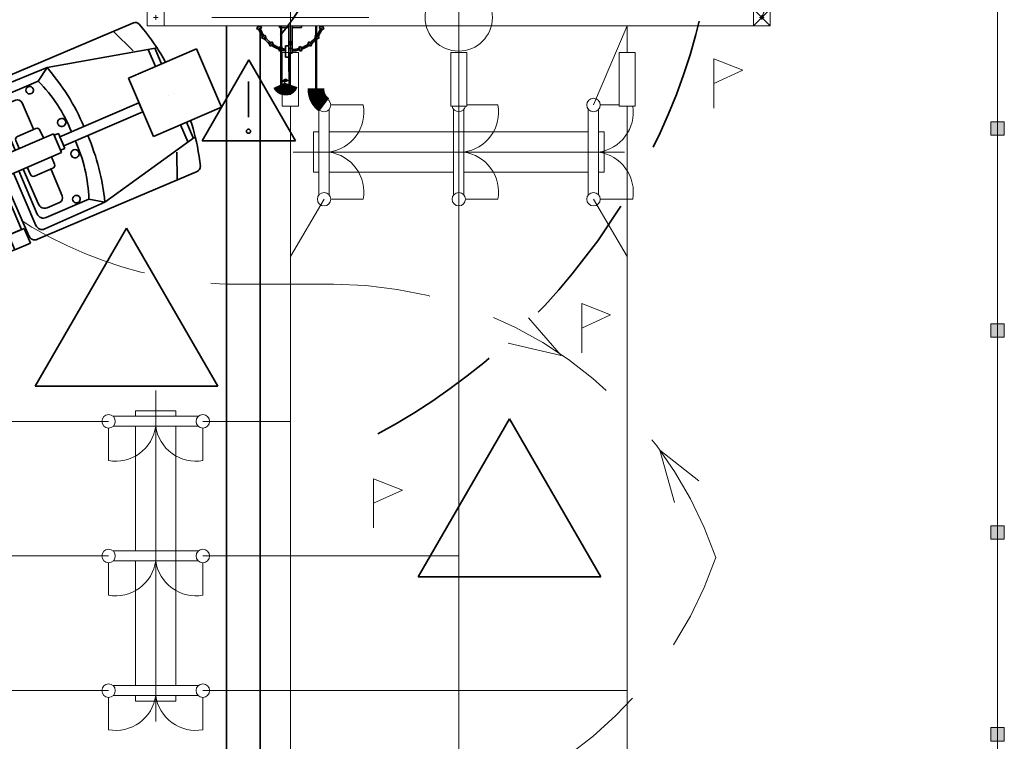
# Model space of a CAD drawing. Header units: millimetres. Extents: x 0 to 420, y 0 to 297.
# Tile 14 of 17: x 125 to 154, y 232 to 253. Entities that reach past the tile are written whole.
import ezdxf

# ---------------------------------------------------------------- set-up
doc = ezdxf.new("R2010")
doc.units = ezdxf.units.MM
for name, pattern in [('K5LT_AXLED', [19.5, 15, -1.5, 1.5, -1.5]), ('K5LT_BASIC', [0]), ('K5LT_DASHED', [6, 4, -2]), ('K5LT_DASHED_REINFORCED', [6, 4, -2]), ('K5LT_REINFORCED', [0]), ('K5LT_THIN', [0])]:
    doc.linetypes.add(name, pattern=pattern)
doc.layers.add('Ошиновка', color=7, linetype='Continuous', true_color=0xffd700)

# ---------------------------------------------------------------- blocks, each defined once
blk = doc.blocks.new('U23')
at = {"layer": 'Ошиновка', "color": 11, "linetype": 'K5LT_THIN', "lineweight": 9, "true_color": 0xff8080}
for p, q in [((0, 0.0012), (-0.0012, 0)), ((-0.0012, 0), (0, -0.0012)), ((0, 0.0006), (-0.0006, 0)), ((-0.0006, 0), (0, -0.0006)), ((0.0012, 0), (0, 0.0012)), ((0.0006, 0), (0, 0.0006)), ((0, -0.0006), (0.0006, 0)), ((0, -0.0012), (0.0012, 0)), ((0, -0.0006), (0, -0.0012))]:
    blk.add_line(p, q, dxfattribs=at)
blk = doc.blocks.new('U24')
at = {"layer": 'Ошиновка', "color": 11, "linetype": 'K5LT_THIN', "lineweight": 9, "true_color": 0xff8080}
for p, q in [((0, 0.0012), (-0.0012, 0)), ((-0.0012, 0), (0, -0.0012)), ((0, 0.0006), (-0.0006, 0)), ((-0.0006, 0), (0, -0.0006)), ((0.0012, 0), (0, 0.0012)), ((0.0006, 0), (0, 0.0006)), ((0, -0.0006), (0.0006, 0)), ((0, -0.0012), (0.0012, 0)), ((0, -0.0006), (0, -0.0012))]:
    blk.add_line(p, q, dxfattribs=at)
blk = doc.blocks.new('U25')
at = {"layer": 'Ошиновка', "color": 11, "linetype": 'K5LT_THIN', "lineweight": 9, "true_color": 0xff8080}
for p, q in [((0, 0.0012), (-0.0012, 0)), ((-0.0012, 0), (0, -0.0012)), ((0, 0.0006), (-0.0006, 0)), ((-0.0006, 0), (0, -0.0006)), ((0.0012, 0), (0, 0.0012)), ((0.0006, 0), (0, 0.0006)), ((0, -0.0012), (0.0012, 0)), ((0, -0.0006), (0.0006, 0)), ((0, -0.0006), (0, -0.0012))]:
    blk.add_line(p, q, dxfattribs=at)
blk = doc.blocks.new('U52')
at = {"layer": 'Ошиновка', "color": 11, "linetype": 'K5LT_THIN', "lineweight": 9, "true_color": 0xff8080}
for p, q in [((0, 0.0012), (-0.0012, 0)), ((-0.0012, 0), (0, -0.0012)), ((0, 0.0006), (-0.0006, 0)), ((-0.0006, 0), (0, -0.0006)), ((0.0012, 0), (0, 0.0012)), ((0.0006, 0), (0, 0.0006)), ((0, -0.0012), (0.0012, 0)), ((0, -0.0006), (0.0006, 0)), ((0, -0.0006), (0, -0.0012))]:
    blk.add_line(p, q, dxfattribs=at)
blk = doc.blocks.new('U53')
at = {"layer": 'Ошиновка', "color": 11, "linetype": 'K5LT_THIN', "lineweight": 9, "true_color": 0xff8080}
for p, q in [((0, 0.0012), (-0.0012, 0)), ((-0.0012, 0), (0, -0.0012)), ((0, 0.0006), (-0.0006, 0)), ((-0.0006, 0), (0, -0.0006)), ((0.0012, 0), (0, 0.0012)), ((0.0006, 0), (0, 0.0006)), ((0, -0.0006), (0.0006, 0)), ((0, -0.0012), (0.0012, 0)), ((0, -0.0006), (0, -0.0012))]:
    blk.add_line(p, q, dxfattribs=at)
blk = doc.blocks.new('U54')
at = {"layer": 'Ошиновка', "color": 11, "linetype": 'K5LT_THIN', "lineweight": 9, "true_color": 0xff8080}
for p, q in [((0, 0.0012), (-0.0012, 0)), ((-0.0012, 0), (0, -0.0012)), ((0, 0.0006), (-0.0006, 0)), ((-0.0006, 0), (0, -0.0006)), ((0.0012, 0), (0, 0.0012)), ((0.0006, 0), (0, 0.0006)), ((0, -0.0006), (0.0006, 0)), ((0, -0.0012), (0.0012, 0)), ((0, -0.0006), (0, -0.0012))]:
    blk.add_line(p, q, dxfattribs=at)
blk = doc.blocks.new('U125')
at = {"color": 4, "linetype": 'K5LT_THIN', "lineweight": 9, "true_color": 0x00ffff}
for p, q in [((137.6, 252.85), (137.6, 252.064)), ((137.359, 250.464), (137.36, 252.064)), ((137.36, 252.064), (137.84, 252.064)), ((137.84, 252.064), (137.839, 250.464)), ((137.839, 250.464), (137.359, 250.464))]:
    blk.add_line(p, q, dxfattribs=at)
blk = doc.blocks.new('U126')
at = {"color": 4, "linetype": 'K5LT_THIN', "lineweight": 9, "true_color": 0x00ffff}
for p, q in [((132.6, 252.85), (132.599, 252.064)), ((132.359, 250.464), (132.359, 252.064)), ((132.359, 252.064), (132.839, 252.064)), ((132.839, 252.064), (132.839, 250.464)), ((132.839, 250.464), (132.359, 250.464))]:
    blk.add_line(p, q, dxfattribs=at)
blk = doc.blocks.new('U127')
at = {"color": 4, "linetype": 'K5LT_THIN', "lineweight": 9, "true_color": 0x00ffff}
for p, q in [((142.6, 252.85), (142.599, 252.064)), ((142.359, 250.464), (142.359, 252.064)), ((142.359, 252.064), (142.839, 252.064)), ((142.839, 252.064), (142.839, 250.464)), ((142.839, 250.464), (142.359, 250.464))]:
    blk.add_line(p, q, dxfattribs=at)
blk = doc.blocks.new('U128')
at = {"color": 4, "linetype": 'K5LT_THIN', "lineweight": 9, "true_color": 0x00ffff}
for p, q in [((133.447, 250.371), (133.447, 247.829)), ((133.747, 247.836), (133.747, 250.364)), ((133.8, 250.5), (134.764, 250.5)), ((137.447, 250.371), (137.447, 247.829)), ((137.747, 247.836), (137.747, 250.364)), ((137.839, 250.5), (138.764, 250.5)), ((141.447, 250.371), (141.447, 247.829)), ((141.747, 247.836), (141.747, 250.364)), ((141.8, 250.5), (142.359, 250.5)), ((133.283, 248.5), (133.283, 249.7)), ((133.283, 249.7), (133.447, 249.7)), ((133.747, 249.7), (137.747, 249.7)), ((137.747, 249.7), (141.447, 249.7)), ((141.747, 249.7), (141.917, 249.7)), ((141.917, 249.7), (141.917, 248.5)), ((133.447, 248.5), (133.283, 248.5)), ((137.447, 248.5), (133.747, 248.5)), ((141.447, 248.5), (137.747, 248.5)), ((141.917, 248.5), (141.747, 248.5)), ((133.8, 247.7), (134.764, 247.7)), ((137.8, 247.7), (138.764, 247.7)), ((141.8, 247.7), (142.764, 247.7))]:
    blk.add_line(p, q, dxfattribs=at)
at = {"color": 2, "linetype": 'K5LT_AXLED', "lineweight": 9, "true_color": 0xffff00}
blk.add_line((142.517, 249.1), (132.683, 249.1), dxfattribs=at)
at = {"color": 4, "linetype": 'K5LT_THIN', "lineweight": 9, "true_color": 0x00ffff}
for centre, radius, start, end in [((133.6, 250.5), 0.2, 0, 180), ((141.6, 250.5), 0.2, 0, 180), ((133.6, 250.5), 0.2, 180, 0), ((133.583, 250.289), 1.2, 277.855, 10.1513), ((137.6, 250.5), 0.2, 190.3502, 349.6106), ((137.583, 250.289), 1.2, 277.855, 10.1513), ((141.6, 250.5), 0.2, 180, 0), ((141.583, 250.289), 1.2, 277.855, 8.4067), ((133.583, 247.911), 1.2, 349.8672, 82.145), ((137.583, 247.911), 1.2, 349.8672, 82.145), ((141.583, 247.911), 1.2, 349.8672, 82.145), ((133.6, 247.7), 0.2, 0, 180), ((133.6, 247.7), 0.2, 180, 0), ((137.6, 247.7), 0.2, 0, 180), ((137.6, 247.7), 0.2, 180, 0), ((141.6, 247.7), 0.2, 0, 180), ((141.6, 247.7), 0.2, 180, 0)]:
    blk.add_arc(centre, radius, start, end, dxfattribs=at)
blk = doc.blocks.new('U187')
at = {"color": 2, "linetype": 'K5LT_AXLED', "lineweight": 9, "true_color": 0xffff00}
blk.add_line((128.6, 232.183), (128.6, 242.017), dxfattribs=at)
at = {"color": 4, "linetype": 'K5LT_THIN', "lineweight": 9, "true_color": 0x00ffff}
for p, q in [((129.871, 241.253), (127.329, 241.253)), ((128, 241.253), (128, 241.417)), ((128, 241.417), (129.2, 241.417)), ((129.2, 241.417), (129.2, 241.253)), ((127.336, 240.953), (129.865, 240.953)), ((128, 237.253), (128, 240.953)), ((129.2, 240.953), (129.2, 236.953)), ((127.2, 240.9), (127.2, 239.936)), ((130, 240.9), (130, 239.936)), ((129.871, 237.253), (127.329, 237.253)), ((127.2, 236.9), (127.2, 235.936)), ((127.336, 236.953), (129.865, 236.953)), ((128, 233.253), (128, 236.953)), ((129.2, 236.953), (129.2, 233.253)), ((130, 236.9), (130, 235.936)), ((129.871, 233.253), (127.329, 233.253)), ((127.2, 232.9), (127.2, 231.936)), ((127.336, 232.953), (129.865, 232.953)), ((128, 232.783), (128, 232.953)), ((129.2, 232.783), (128, 232.783)), ((129.2, 232.953), (129.2, 232.783)), ((130, 232.9), (130, 231.936))]:
    blk.add_line(p, q, dxfattribs=at)
for centre, radius, start, end in [((127.2, 241.1), 0.2, 0, 180), ((130, 241.1), 0.2, 0, 180), ((127.2, 241.1), 0.2, 180, 0), ((127.411, 241.117), 1.2, 259.8672, 352.145), ((129.789, 241.117), 1.2, 187.855, 280.1513), ((130, 241.1), 0.2, 180, 0), ((127.2, 237.1), 0.2, 0, 180), ((130, 237.1), 0.2, 0, 180), ((127.2, 237.1), 0.2, 180, 0), ((127.411, 237.117), 1.2, 259.8672, 352.145), ((129.789, 237.117), 1.2, 187.855, 280.1513), ((130, 237.1), 0.2, 180, 0), ((127.2, 233.1), 0.2, 0, 180), ((127.2, 233.1), 0.2, 180, 0), ((130, 233.1), 0.2, 0, 180), ((130, 233.1), 0.2, 180, 0), ((127.411, 233.117), 1.2, 259.8672, 352.145), ((129.789, 233.117), 1.2, 187.855, 280.1513)]:
    blk.add_arc(centre, radius, start, end, dxfattribs=at)
blk = doc.blocks.new('U231')
blk.add_hatch(color=7).paths.add_polyline_path([(153.8, 231.6), (153.8, 232), (153.4, 232), (153.4, 231.6)])
at = {"color": 4, "linetype": 'K5LT_THIN', "lineweight": 9, "true_color": 0x00ffff}
for p, q in [((153.4, 232), (153.4, 231.6)), ((153.8, 232), (153.4, 232)), ((153.8, 231.6), (153.8, 232)), ((153.4, 231.6), (153.8, 231.6))]:
    blk.add_line(p, q, dxfattribs=at)
blk = doc.blocks.new('U232')
blk.add_hatch(color=7).paths.add_polyline_path([(153.8, 243.6), (153.8, 244), (153.4, 244), (153.4, 243.6)])
at = {"color": 4, "linetype": 'K5LT_THIN', "lineweight": 9, "true_color": 0x00ffff}
for p, q in [((153.4, 244), (153.4, 243.6)), ((153.8, 244), (153.4, 244)), ((153.8, 243.6), (153.8, 244)), ((153.4, 243.6), (153.8, 243.6))]:
    blk.add_line(p, q, dxfattribs=at)
blk = doc.blocks.new('U233')
blk.add_hatch(color=7).paths.add_polyline_path([(153.8, 237.6), (153.8, 238), (153.4, 238), (153.4, 237.6)])
at = {"color": 4, "linetype": 'K5LT_THIN', "lineweight": 9, "true_color": 0x00ffff}
for p, q in [((153.4, 238), (153.4, 237.6)), ((153.8, 238), (153.4, 238)), ((153.8, 237.6), (153.8, 238)), ((153.4, 237.6), (153.8, 237.6))]:
    blk.add_line(p, q, dxfattribs=at)
blk = doc.blocks.new('U234')
blk.add_hatch(color=7).paths.add_polyline_path([(153.8, 249.6), (153.8, 250), (153.4, 250), (153.4, 249.6)])
at = {"color": 4, "linetype": 'K5LT_THIN', "lineweight": 9, "true_color": 0x00ffff}
for p, q in [((153.4, 250), (153.4, 249.6)), ((153.8, 250), (153.4, 250)), ((153.8, 249.6), (153.8, 250)), ((153.4, 249.6), (153.8, 249.6))]:
    blk.add_line(p, q, dxfattribs=at)
blk = doc.blocks.new('U235')
blk.add_hatch(color=7).paths.add_polyline_path([(153.8, 243.6), (153.8, 244), (153.4, 244), (153.4, 243.6)])
at = {"color": 4, "linetype": 'K5LT_THIN', "lineweight": 9, "true_color": 0x00ffff}
for p, q in [((153.4, 244), (153.4, 243.6)), ((153.8, 244), (153.4, 244)), ((153.8, 243.6), (153.8, 244)), ((153.4, 243.6), (153.8, 243.6))]:
    blk.add_line(p, q, dxfattribs=at)
blk = doc.blocks.new('U352')
at = {"color": 4, "linetype": 'K5LT_THIN', "lineweight": 9, "true_color": 0x00ffff}
for p, q in [((128.85, 253.35), (128.35, 253.35)), ((128.35, 253.35), (128.35, 252.85)), ((128.85, 253.35), (128.35, 253.35)), ((128.35, 253.35), (128.35, 252.85)), ((146.85, 253.35), (128.35, 253.35)), ((128.85, 252.85), (128.85, 253.35)), ((128.85, 252.85), (128.85, 253.35)), ((146.85, 253.35), (146.35, 253.35)), ((146.35, 253.35), (146.35, 252.85)), ((146.85, 252.85), (146.85, 253.35)), ((128.53, 253.1), (128.67, 253.1)), ((128.53, 253.1), (128.67, 253.1)), ((128.6, 253.03), (128.6, 253.17)), ((128.6, 253.03), (128.6, 253.17)), ((146.53, 253.1), (146.67, 253.1)), ((146.6, 253.03), (146.6, 253.17)), ((128.35, 252.85), (128.85, 252.85)), ((128.35, 252.85), (128.85, 252.85)), ((128.35, 252.85), (146.85, 252.85)), ((146.35, 252.85), (146.85, 252.85))]:
    blk.add_line(p, q, dxfattribs=at)
blk = doc.blocks.new('U356')
at = {"true_color": 0x070000}
blk.add_hatch(color=18, dxfattribs=at).paths.add_polyline_path([(146.6, 253.1), (147.357, 254.422), (146.885, 254.596)])
at = {"color": 4, "linetype": 'K5LT_THIN', "lineweight": 9, "true_color": 0x00ffff}
for p, q in [((147.868, 255.078), (148.401, 256.52)), ((146.6, 253.1), (147.666, 255.984)), ((147.666, 255.984), (147.868, 255.078)), ((146.85, 253.35), (146.35, 253.35)), ((146.35, 253.35), (146.35, 252.85)), ((146.35, 253.35), (146.851, 252.849)), ((146.35, 252.85), (146.85, 253.35)), ((146.85, 252.85), (146.85, 253.35)), ((146.6, 253.101), (146.599, 253.099)), ((146.6, 253.101), (146.599, 253.099)), ((146.599, 253.099), (146.601, 253.099)), ((146.599, 253.099), (146.601, 253.099)), ((146.601, 253.1), (146.6, 253.101)), ((146.601, 253.1), (146.6, 253.101)), ((146.601, 253.1), (146.6, 253.1)), ((146.6, 253.1), (146.6, 253.099)), ((146.601, 253.1), (146.6, 253.1)), ((146.6, 253.1), (146.6, 253.099)), ((146.6, 253.099), (146.601, 253.099)), ((146.6, 253.099), (146.601, 253.099)), ((146.601, 253.099), (146.601, 253.1)), ((146.601, 253.1), (146.601, 253.1)), ((146.601, 253.099), (146.601, 253.1)), ((146.601, 253.099), (146.601, 253.1)), ((146.601, 253.1), (146.601, 253.1)), ((146.601, 253.099), (146.601, 253.1)), ((146.35, 252.85), (146.85, 252.85))]:
    blk.add_line(p, q, dxfattribs=at)
for start, end in [(0, 180), (0, 180), (180, 0), (180, 0)]:
    blk.add_arc((146.6, 253.1), 0.0451, start, end, dxfattribs=at)
blk = doc.blocks.new('U360')
at = {"color": 2, "linetype": 'K5LT_AXLED', "lineweight": 9, "true_color": 0xffff00}
for q in [(132.6, 255.402), (130.271, 253.1), (134.928, 253.1), (132.6, 250.798)]:
    blk.add_line((132.6, 253.1), q, dxfattribs=at)
at = {"color": 3, "linetype": 'K5LT_BASIC', "lineweight": 35, "true_color": 0x00ff00}
for p, q in [((132.315, 254.097), (132.257, 254.079)), ((132.35, 253.982), (132.315, 254.097)), ((132.45, 254.136), (132.45, 254.089)), ((132.54, 254.136), (132.54, 254.098)), ((132.55, 254.16), (132.55, 253.35)), ((132.55, 253.94), (132.55, 254.136)), ((132.55, 254.136), (132.55, 254.02)), ((132.65, 254.02), (132.65, 254.136)), ((132.65, 253.35), (132.65, 254.136)), ((132.85, 253.982), (132.885, 254.097)), ((132.885, 254.097), (132.942, 254.079)), ((132.017, 253.957), (131.968, 253.923)), ((131.968, 253.923), (132.036, 253.824)), ((132.085, 253.858), (132.017, 253.957)), ((132.036, 253.824), (132.085, 253.858)), ((132.257, 254.079), (132.292, 253.965)), ((132.292, 253.965), (132.35, 253.982)), ((132.45, 254.043), (132.45, 253.94)), ((132.45, 253.94), (132.55, 253.94)), ((132.54, 254.053), (132.54, 253.94)), ((132.55, 254.02), (132.65, 254.02)), ((132.55, 253.82), (132.55, 253.9)), ((132.55, 253.9), (132.65, 253.9)), ((132.65, 253.82), (132.55, 253.82)), ((132.65, 253.9), (132.65, 253.82)), ((132.907, 253.965), (132.85, 253.982)), ((132.942, 254.079), (132.907, 253.965)), ((133.114, 253.858), (133.182, 253.957)), ((133.164, 253.824), (133.114, 253.858)), ((133.232, 253.923), (133.164, 253.824)), ((133.182, 253.957), (133.232, 253.923)), ((131.779, 253.738), (131.745, 253.688)), ((131.745, 253.688), (131.844, 253.621)), ((131.878, 253.67), (131.779, 253.738)), ((131.844, 253.621), (131.878, 253.67)), ((133.321, 253.67), (133.42, 253.738)), ((133.355, 253.621), (133.321, 253.67)), ((133.454, 253.688), (133.355, 253.621)), ((133.42, 253.738), (133.454, 253.688)), ((131.625, 253.457), (131.606, 253.4)), ((131.606, 253.4), (131.721, 253.364)), ((131.739, 253.421), (131.625, 253.457)), ((131.721, 253.364), (131.739, 253.421)), ((132.271, 253.35), (132.271, 253.402)), ((132.271, 253.402), (132.302, 253.402)), ((132.302, 253.402), (132.55, 253.402)), ((132.65, 253.402), (132.855, 253.402)), ((132.65, 253.402), (132.928, 253.402)), ((132.928, 253.402), (132.928, 253.35)), ((133.46, 253.421), (133.575, 253.457)), ((133.478, 253.364), (133.46, 253.421)), ((133.593, 253.4), (133.478, 253.364)), ((133.575, 253.457), (133.593, 253.4)), ((131.606, 252.8), (131.721, 252.836)), ((131.625, 252.743), (131.606, 252.8)), ((131.739, 252.779), (131.625, 252.743)), ((131.721, 252.836), (131.739, 252.779)), ((132.271, 252.798), (132.271, 252.85)), ((132.55, 252.798), (132.271, 252.798)), ((132.55, 252.798), (132.345, 252.798)), ((132.55, 252.85), (132.55, 252.04)), ((132.65, 252.04), (132.65, 252.85)), ((132.928, 252.798), (132.65, 252.798)), ((132.928, 252.798), (132.898, 252.798)), ((132.928, 252.85), (132.928, 252.798)), ((133.478, 252.836), (133.46, 252.779)), ((133.46, 252.779), (133.575, 252.743)), ((133.593, 252.8), (133.478, 252.836)), ((133.575, 252.743), (133.593, 252.8)), ((131.745, 252.512), (131.844, 252.579)), ((131.779, 252.462), (131.745, 252.512)), ((131.878, 252.53), (131.779, 252.462)), ((131.844, 252.579), (131.878, 252.53)), ((131.861, 252.518), (131.861, 252.494)), ((131.968, 252.277), (132.036, 252.376)), ((132.085, 252.342), (132.017, 252.243)), ((132.036, 252.376), (132.085, 252.342)), ((132.55, 252.3), (132.55, 252.38)), ((132.55, 252.38), (132.65, 252.38)), ((132.65, 252.38), (132.65, 252.3)), ((133.164, 252.376), (133.114, 252.342)), ((133.114, 252.342), (133.182, 252.243)), ((133.232, 252.277), (133.164, 252.376)), ((133.355, 252.579), (133.321, 252.53)), ((133.321, 252.53), (133.42, 252.462)), ((133.454, 252.512), (133.355, 252.579)), ((133.42, 252.462), (133.454, 252.512)), ((132.017, 252.243), (131.968, 252.277)), ((132.257, 252.121), (132.292, 252.235)), ((132.315, 252.103), (132.257, 252.121)), ((132.292, 252.235), (132.35, 252.218)), ((132.35, 252.218), (132.315, 252.103)), ((132.45, 251.92), (132.45, 252.26)), ((132.45, 252.26), (132.55, 252.26)), ((132.65, 252.3), (132.55, 252.3)), ((132.55, 252.26), (132.55, 251.92)), ((132.55, 252.04), (132.55, 252.18)), ((132.55, 252.18), (132.65, 252.18)), ((132.65, 252.18), (132.65, 252.04)), ((132.907, 252.235), (132.85, 252.218)), ((132.85, 252.218), (132.885, 252.103)), ((132.885, 252.103), (132.942, 252.121)), ((132.942, 252.121), (132.907, 252.235)), ((133.182, 252.243), (133.232, 252.277)), ((132.55, 251.92), (132.45, 251.92)), ((132.65, 252.04), (132.55, 252.04)), ((132.55, 252.04), (132.65, 252.04)), ((132.55, 252.005), (132.55, 251.845)), ((132.55, 252.005), (132.57, 252.005)), ((132.55, 251.845), (132.552, 251.845)), ((132.552, 251.765), (132.552, 251.845)), ((132.552, 251.805), (132.568, 251.805)), ((132.568, 251.765), (132.552, 251.765)), ((132.552, 251.765), (132.552, 251.495)), ((132.568, 251.765), (132.568, 251.845)), ((132.568, 251.845), (132.57, 251.845)), ((132.597, 251.74), (132.568, 251.765)), ((132.57, 252.005), (132.57, 251.845)), ((132.597, 251.695), (132.552, 251.695)), ((132.552, 251.495), (132.597, 251.495)), ((132.597, 251.495), (132.597, 251.74))]:
    blk.add_line(p, q, dxfattribs=at)
for centre, radius, start, end in [((132.6, 253.1), 1, 92.866, 105.9217), ((132.6, 253.1), 1, 74.0783, 87.134), ((132.6, 253.1), 1, 127.6456, 142.001), ((132.6, 253.1), 0.955, 127.7889, 141.8282), ((132.6, 253.1), 1, 109.3603, 124.2064), ((132.6, 253.1), 0.955, 109.4738, 124.1875), ((132.6, 253.1), 0.955, 93.0012, 105.8732), ((132.6, 253.86), 0.018, 0, 180), ((132.6, 253.86), 0.018, 180, 0), ((132.6, 253.1), 0.955, 74.1268, 86.9988), ((132.6, 253.1), 0.955, 55.8125, 70.5262), ((132.6, 253.1), 1, 55.7936, 70.6397), ((132.6, 253.1), 0.955, 38.1718, 52.2111), ((132.6, 253.1), 1, 37.999, 52.3544), ((132.6, 253.1), 1, 145.4413, 159.79), ((132.6, 253.1), 0.955, 145.4308, 159.6605), ((132.6, 253.1), 0.955, 20.3395, 34.5692), ((132.6, 253.1), 1, 20.21, 34.5587), ((132.6, 253.1), 1, 163.2288, 165.5225), ((132.6, 253.1), 0.955, 163.2614, 164.8243), ((132.6, 253.1), 0.955, 15.1757, 16.7386), ((132.6, 253.1), 1, 14.4775, 16.7712), ((132.6, 253.1), 1, 194.4775, 196.7712), ((132.6, 253.1), 1, 200.21, 214.5587), ((132.6, 253.1), 0.955, 195.1757, 196.7386), ((132.6, 253.1), 0.955, 200.3395, 214.5692), ((132.6, 253.1), 0.955, 325.4308, 339.6605), ((132.6, 253.1), 1, 325.4413, 339.79), ((132.6, 253.1), 0.955, 343.2614, 344.8243), ((132.6, 253.1), 1, 343.2288, 345.5225), ((132.6, 253.1), 1, 217.999, 232.3544), ((132.6, 253.1), 0.955, 218.1718, 232.2111), ((132.6, 252.34), 0.018, 0, 180), ((132.6, 252.34), 0.018, 180, 0), ((132.6, 253.1), 0.955, 307.7889, 321.8282), ((132.6, 253.1), 1, 307.6456, 322.001), ((132.6, 253.1), 1, 235.7936, 250.6397), ((132.6, 253.1), 0.955, 235.8125, 250.5262), ((132.6, 253.1), 1, 254.0783, 261.3731), ((132.6, 253.1), 0.955, 254.1268, 260.9632), ((132.6, 253.1), 0.955, 273.0012, 285.8732), ((132.6, 253.1), 1, 272.866, 285.9217), ((132.6, 253.1), 0.955, 289.4738, 304.1875), ((132.6, 253.1), 1, 289.3603, 304.2064)]:
    blk.add_arc(centre, radius, start, end, dxfattribs=at)
blk = doc.blocks.new('U363')
at = {"color": 3, "linetype": 'K5LT_BASIC', "lineweight": 35, "true_color": 0x00ff00}
for p, q in [((129.977, 249.438), (131.365, 251.841)), ((132.753, 249.438), (131.365, 251.841)), ((131.355, 251.198), (131.355, 250.134)), ((129.977, 249.438), (132.753, 249.438))]:
    blk.add_line(p, q, dxfattribs=at)
for start, end in [(0, 180), (180, 0)]:
    blk.add_arc((131.355, 249.72), 0.0619, start, end, dxfattribs=at)
blk = doc.blocks.new('U364')
at = {"color": 3, "linetype": 'K5LT_BASIC', "lineweight": 35, "true_color": 0x00ff00}
for p, q in [((123.195, 250.928), (127.939, 252.943)), ((127.345, 252.688), (127.931, 252.105)), ((128.201, 252.794), (128.11, 252.905)), ((128.295, 252.678), (128.201, 252.794)), ((128.385, 252.559), (128.295, 252.678)), ((128.473, 252.439), (128.385, 252.559)), ((128.558, 252.318), (128.473, 252.439)), ((128.641, 252.193), (125.372, 251.611)), ((129.809, 252.164), (127.789, 251.297)), ((128.372, 252.153), (128.592, 251.642)), ((128.641, 252.194), (128.558, 252.318)), ((128.573, 252.183), (128.773, 251.719)), ((128.677, 252.138), (128.641, 252.194)), ((128.748, 252.023), (128.677, 252.138)), ((130.551, 250.435), (129.809, 252.164)), ((128.819, 251.901), (128.748, 252.023)), ((128.891, 251.77), (128.819, 251.901)), ((125.372, 251.611), (123.569, 250.871)), ((125.112, 251.207), (125.372, 251.611)), ((125.112, 251.207), (123.838, 250.665)), ((127.789, 251.297), (128.531, 249.568)), ((114.805, 247.327), (122.508, 250.633)), ((122.508, 250.633), (122.979, 250.836)), ((122.696, 250.196), (122.508, 250.633)), ((122.979, 250.836), (123.167, 250.399)), ((123.844, 248.907), (123.089, 250.665)), ((124.136, 249.033), (123.461, 250.607)), ((124.074, 250.486), (124.435, 250.641)), ((128.968, 250.769), (128.968, 250.769)), ((128.968, 250.769), (128.968, 250.769)), ((129.149, 250.847), (129.149, 250.847)), ((129.149, 250.847), (129.149, 250.847)), ((123.167, 250.399), (122.696, 250.196)), ((122.779, 250.232), (123.086, 250.364)), ((123.004, 250.329), (123.004, 250.329)), ((123.086, 250.364), (123.733, 248.863)), ((124.292, 249.1), (123.733, 250.402)), ((124.975, 249.786), (124.63, 250.565)), ((128.103, 250.566), (125.752, 249.557)), ((125.869, 249.285), (128.22, 250.294)), ((128.22, 250.294), (128.103, 250.566)), ((128.531, 249.568), (130.551, 250.435)), ((123.426, 248.731), (122.779, 250.232)), ((124.426, 249.157), (123.969, 250.223)), ((129.67, 249.932), (129.635, 250.042)), ((125.04, 249.803), (124.492, 249.568)), ((125.268, 249.519), (125.162, 249.755)), ((129.56, 249.384), (129.334, 249.913)), ((129.721, 249.508), (129.515, 249.991)), ((129.709, 249.801), (129.67, 249.932)), ((129.745, 249.674), (129.709, 249.801)), ((115.417, 245.298), (125.564, 249.647)), ((124.443, 249.445), (124.545, 249.208)), ((125.805, 249.085), (125.564, 249.647)), ((125.711, 249.653), (125.585, 249.599)), ((125.585, 249.599), (125.776, 249.154)), ((125.902, 249.208), (125.711, 249.653)), ((125.752, 249.557), (125.869, 249.285)), ((129.775, 249.551), (127.087, 247.614)), ((129.775, 249.551), (129.745, 249.674)), ((129.808, 249.408), (129.775, 249.551)), ((125.776, 249.154), (125.902, 249.208)), ((129.837, 249.263), (129.808, 249.408)), ((129.864, 249.117), (129.837, 249.263)), ((115.66, 244.731), (125.805, 249.085)), ((125.508, 248.958), (125.598, 248.74)), ((129.241, 248.271), (129.223, 249.097)), ((129.887, 248.971), (129.864, 249.117)), ((129.907, 248.823), (129.887, 248.971)), ((123.649, 248.826), (123.65, 248.824)), ((125.082, 247.259), (124.532, 248.539)), ((125.115, 247.553), (124.667, 248.597)), ((124.878, 248.433), (124.786, 248.648)), ((125.548, 248.619), (125, 248.384)), ((125.491, 248.584), (125.818, 247.797)), ((129.925, 248.675), (129.907, 248.823)), ((124.616, 246.8), (123.975, 248.3)), ((124.828, 246.614), (124.084, 248.347)), ((125.043, 246.92), (124.377, 248.472)), ((125.09, 246.509), (129.835, 248.525)), ((120.246, 248.063), (118.049, 247.12)), ((120.498, 247.476), (120.246, 248.063)), ((123.668, 248.168), (124.309, 246.669)), ((126.615, 247.704), (125.345, 247.154)), ((126.615, 247.704), (127.087, 247.614)), ((127.087, 247.614), (125.309, 246.816)), ((125.378, 247.448), (125.739, 247.603)), ((114.333, 247.126), (114.804, 247.329)), ((114.521, 246.69), (114.333, 247.126)), ((114.469, 245.265), (118.783, 247.116)), ((114.804, 247.329), (114.992, 246.893)), ((115.362, 246.937), (116.168, 247.282)), ((116.168, 247.282), (116.556, 246.379)), ((118.049, 247.12), (118.3, 246.534)), ((118.783, 247.116), (118.921, 246.795)), ((114.992, 246.893), (114.521, 246.69)), ((114.605, 246.726), (114.912, 246.858)), ((114.887, 246.847), (114.887, 246.848)), ((114.912, 246.858), (115.422, 245.674)), ((115.75, 246.034), (115.362, 246.937)), ((121, 246.305), (120.74, 246.911)), ((124.697, 246.834), (124.225, 246.632)), ((124.309, 246.669), (124.616, 246.8)), ((124.884, 246.398), (124.697, 246.834)), ((115.114, 245.542), (114.605, 246.726)), ((124.225, 246.632), (124.412, 246.196)), ((124.533, 246.765), (124.534, 246.764)), ((116.556, 246.379), (115.75, 246.034)), ((118.803, 245.362), (121, 246.305)), ((119.162, 246.234), (119.304, 245.903)), ((124.412, 246.196), (124.884, 246.398)), ((124.411, 246.198), (116.708, 242.892)), ((118.543, 245.969), (118.803, 245.362)), ((119.304, 245.903), (114.989, 244.052)), ((115.534, 245.341), (115.531, 245.347)), ((114.989, 244.052), (114.469, 245.265)), ((115.66, 244.731), (115.417, 245.298)), ((116.443, 243.29), (115.942, 244.461)), ((115.635, 244.329), (116.135, 243.159)), ((116.523, 243.324), (116.052, 243.123)), ((116.135, 243.159), (116.443, 243.29)), ((116.418, 243.279), (116.418, 243.28)), ((116.71, 242.888), (116.523, 243.324)), ((116.052, 243.123), (116.238, 242.686)), ((116.238, 242.686), (116.71, 242.888))]:
    blk.add_line(p, q, dxfattribs=at)
for centre, radius, start, end in [((127.998, 252.806), 0.149, 41.4511, 113.2272), ((120.371, 247.259), 6.629, 23.137, 41.0291), ((121.874, 248.011), 4.549, 21.866, 44.6306), ((123.273, 250.743), 0.2, 113.0188, 203.2272), ((124.857, 250.94), 0.113, 23.2272, 203.2272), ((124.857, 250.94), 0.113, 203.2272, 23.2272), ((123.644, 250.686), 0.2, 112.2953, 203.2272), ((123.917, 250.481), 0.2, 113.0495, 203.2272), ((124.494, 250.504), 0.149, 23.9175, 113.2272), ((124.153, 250.302), 0.2, 113.2272, 203.2272), ((125.807, 249.981), 0.122, 23.2272, 203.2272), ((125.807, 249.981), 0.122, 203.2272, 23.2272), ((125.077, 249.717), 0.0932, 24.1086, 113.2272), ((124.529, 249.482), 0.0932, 113.2272, 203.2272), ((122.068, 247.559), 4.549, 1.8238, 24.3195), ((120.488, 246.987), 6.629, 5.4253, 23.1329), ((126.205, 249.052), 0.122, 23.2272, 203.2272), ((126.205, 249.052), 0.122, 203.2272, 23.2272), ((122.918, 247.613), 1.011, 78.0929, 148.3111), ((125.512, 248.705), 0.0932, 293.2272, 22.3458), ((129.776, 248.662), 0.149, 293.2272, 5.0033), ((124.963, 248.47), 0.0932, 203.2272, 293.2272), ((125.68, 247.74), 0.149, 293.2272, 22.5369), ((126.246, 247.702), 0.113, 23.2272, 203.2272), ((126.246, 247.702), 0.113, 203.2272, 23.2272), ((122.918, 247.613), 1.011, 190.9983, 357.0147), ((125.299, 247.632), 0.2, 203.2272, 293.2272), ((125.266, 247.338), 0.2, 203.2272, 293.4049), ((125.227, 246.999), 0.2, 203.2272, 294.1591), ((125.011, 246.693), 0.2, 203.2272, 293.0188)]:
    blk.add_arc(centre, radius, start, end, dxfattribs=at)
blk = doc.blocks.new('U368')
at = {"color": 4, "linetype": 'K5LT_THIN', "lineweight": 9, "true_color": 0x00ffff}
for p, q in [((145.174, 250.408), (145.174, 251.869)), ((145.174, 251.869), (146.031, 251.533)), ((146.031, 251.533), (145.174, 251.138))]:
    blk.add_line(p, q, dxfattribs=at)
blk = doc.blocks.new('U369')
at = {"color": 4, "linetype": 'K5LT_THIN', "lineweight": 9, "true_color": 0x00ffff}
for p, q in [((141.253, 243.14), (141.253, 244.601)), ((141.253, 244.601), (142.11, 244.265)), ((142.11, 244.265), (141.253, 243.871))]:
    blk.add_line(p, q, dxfattribs=at)
blk = doc.blocks.new('U370')
at = {"color": 4, "linetype": 'K5LT_THIN', "lineweight": 9, "true_color": 0x00ffff}
for p, q in [((135.067, 237.934), (135.067, 239.396)), ((135.067, 239.396), (135.924, 239.059)), ((135.924, 239.059), (135.067, 238.665))]:
    blk.add_line(p, q, dxfattribs=at)
blk = doc.blocks.new('U378')
at = {"color": 4, "linetype": 'K5LT_THIN', "lineweight": 9, "true_color": 0x00ffff}
for q in [(144.728, 239.331), (144.002, 238.693)]:
    blk.add_line((143.571, 240.248), q, dxfattribs=at)
blk = doc.blocks.new('U384')
at = {"color": 4, "linetype": 'K5LT_THIN', "lineweight": 9, "true_color": 0x00ffff}
for q in [(139.671, 244.174), (139.065, 243.421)]:
    blk.add_line((140.637, 243.058), q, dxfattribs=at)

msp = doc.modelspace()

# ---------------------------------------------------------------- linework, layer by layer
at = {"color": 2, "linetype": 'K5LT_AXLED', "lineweight": 9, "true_color": 0xffff00}
msp.add_line((137.6, 261.8), (137.6, 88.34), dxfattribs=at)
at = {"color": 4, "linetype": 'K5LT_THIN', "lineweight": 9, "true_color": 0x00ffff}
msp.add_line((153.6, 261.8), (153.6, 170.9), dxfattribs=at)
at = {"color": 3, "linetype": 'K5LT_BASIC', "lineweight": 35, "true_color": 0x00ff00}
for p, q in [((130.699132, 252.85), (130.699132, 228.736)), ((131.699132, 252.665349), (131.699132, 227.736)), ((125.022842, 242.140945), (127.732984, 246.83505)), ((130.443127, 242.140945), (127.732984, 246.83505)), ((125.022842, 242.140945), (130.443127, 242.140945)), ((136.396607, 236.483696), (139.10675, 241.1778)), ((141.816892, 236.483696), (139.10675, 241.1778)), ((136.396607, 236.483696), (141.816892, 236.483696))]:
    msp.add_line(p, q, dxfattribs=at)
at = {"color": 4, "linetype": 'K5LT_DASHED', "lineweight": 9, "true_color": 0x00ffff}
msp.add_line((133.879953, 245.171515), (130.699132, 245.177762), dxfattribs=at)
at = {"color": 4, "linetype": 'K5LT_THIN', "lineweight": 9, "true_color": 0x00ffff}
msp.add_circle((137.598269, 253.1), 1, dxfattribs=at)
at = {"color": 4, "linetype": 'K5LT_DASHED_REINFORCED', "lineweight": 35, "true_color": 0x00ffff}
msp.add_arc((126.11815, 257.646775), 19.2, 298.2163775, 57.6168867, dxfattribs=at)
at = {"color": 3, "linetype": 'K5LT_BASIC', "lineweight": 35, "true_color": 0x00ff00}
msp.add_arc((126.11815, 257.646775), 8, 320.6862017, 25.6895434, dxfattribs=at)
at = {"color": 4, "linetype": 'K5LT_DASHED', "lineweight": 9, "true_color": 0x00ffff}
for centre, start, end in [((131.086286, 257.171515), 179.9984094, 270), ((133.879953, 233.171515), 18.8898613, 90), ((133.879953, 240.941515), 270, 341.1101387)]:
    msp.add_arc(centre, 12, start, end, dxfattribs=at)
at = {"layer": 'Ошиновка', "color": 3, "linetype": 'K5LT_REINFORCED', "lineweight": 50, "true_color": 0x00ff00}
for p, q in [((132.323237, 252.85), (132.323237, 251.112)), ((133.359731, 252.85), (133.359731, 250.992174)), ((132.574131, 251.495), (132.574131, 251.112))]:
    msp.add_line(p, q, dxfattribs=at)
at = {"layer": 'Ошиновка', "color": 4, "linetype": 'K5LT_THIN', "lineweight": 9, "true_color": 0x00ffff}
for p, q in [((142.599731, 252.85), (141.6, 250.5)), ((132.598914, 250.464), (132.598914, 227.736)), ((137.599183, 250.464), (137.599731, 227.736)), ((142.598914, 250.464), (142.598914, 227.736)), ((133.6, 247.7), (132.599731, 246)), ((141.6, 247.7), (142.6, 246)), ((127.200142, 241.1), (122.6, 241.1)), ((130.000142, 241.1), (132.598914, 241.1)), ((127.200142, 237.1), (122.6, 237.1)), ((130.000142, 237.1), (137.6, 237.1)), ((127.200142, 233.1), (122.6, 233.1)), ((130.000142, 233.1), (142.598914, 233.1))]:
    msp.add_line(p, q, dxfattribs=at)
at = {"layer": 'Ошиновка', "color": 3, "linetype": 'K5LT_REINFORCED', "true_color": 0x00ff00, "const_width": 0.5}
for points in [[(132.574131, 251.112), (132.567553, 251.093073), (132.559313, 251.076882), (132.549414, 251.063426), (132.537853, 251.052706), (132.527104, 251.045942), (132.515702, 251.041674), (132.500696, 251.039066), (132.479813, 251.037999), (132.468762, 251.037825), (132.440731, 251.03804), (132.409314, 251.041193), (132.386803, 251.046856), (132.370138, 251.054396), (132.361632, 251.060162), (132.347909, 251.073009), (132.335911, 251.088551), (132.325638, 251.106789), (132.323237, 251.112)], [(133.359731, 250.992174), (133.360097, 250.946378), (133.363317, 250.902028), (133.369393, 250.859124), (133.378323, 250.817667), (133.390109, 250.777656), (133.404749, 250.739091), (133.422245, 250.701973), (133.423396, 250.699771), (133.443919, 250.664187), (133.467298, 250.63005), (133.493531, 250.597358), (133.522619, 250.566113), (133.554562, 250.536315), (133.58936, 250.507963), (133.6, 250.5)]]:
    msp.add_lwpolyline(points, dxfattribs=at)

# ---------------------------------------------------------------- block references
for name in ['U356', 'U360', 'U352', 'U364', 'U126', 'U125', 'U127', 'U363', 'U368', 'U128', 'U234', 'U369', 'U384', 'U232', 'U235', 'U187', 'U378', 'U370', 'U233', 'U231']:
    msp.add_blockref(name, (0, 0))
at = {"layer": 'Ошиновка'}
for name, p in [('U25', (132.599731, 246)), ('U24', (137.6, 246)), ('U23', (142.6, 246)), ('U52', (132.598914, 241.1)), ('U53', (137.6, 237.1)), ('U54', (142.598914, 233.1))]:
    msp.add_blockref(name, p, dxfattribs=at)

doc.saveas('drawing.dxf')
